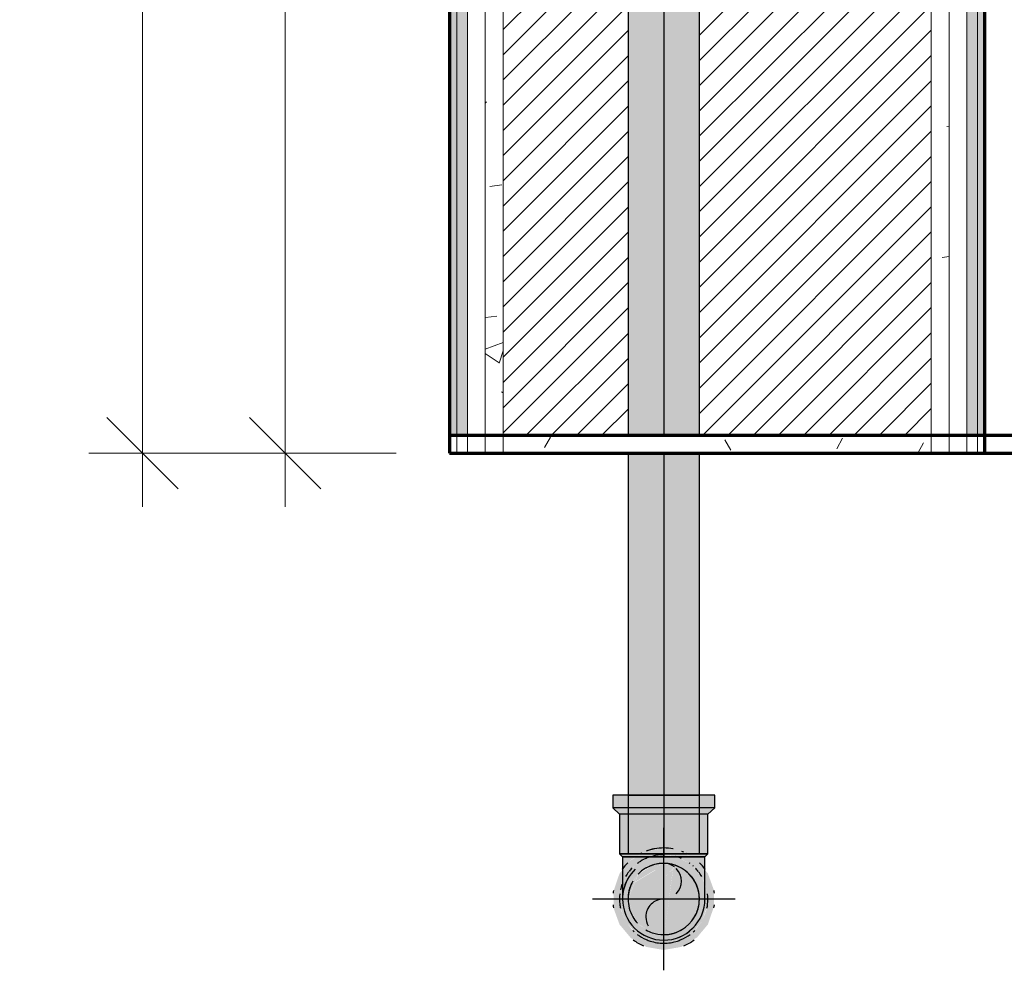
# Model space of a CAD drawing. Header units: metres. Extents: x -17.4 to -12.3, y -17 to 1.
# Tile 52 of 72: x -13.164 to -12.888, y -0.295 to -0.028. Entities that reach past the tile are written whole.
import ezdxf

# ---------------------------------------------------------------- set-up
doc = ezdxf.new("R2010")
doc.units = ezdxf.units.M
for name, color, linetype, lineweight in [('A-ANNO-DIMS', 7, 'Continuous', 9), ('A-ANNO-DIMS-10', 7, 'Continuous', 9), ('A-FLOR', 7, 'Continuous', 5), ('A-FLOR-PATT', 7, 'Continuous', 70), ('A-WALL', 7, 'Continuous', 70), ('A-WALL-PATT', 7, 'Continuous', 70), ('I-WALL', 7, 'Continuous', 5), ('P-PIPE', 7, 'Continuous', 5), ('P-PIPE-CNTR', 7, 'Continuous', 5)]:
    doc.layers.add(name, color=color, linetype=linetype, lineweight=lineweight)
doc.styles.add('Arial_7', font='arial.ttf', dxfattribs={"height": 0.025})
doc.dimstyles.new('Com_linha__ref__contínua__-_Cor_Vermelha_Arial_2_5mm_5', dxfattribs={"dimscale": 0.3048, "dimtxt": 0.025506, "dimasz": 0.065617, "dimexe": 0.049213, "dimexo": 0.049213, "dimgap": 0.004921, "dimtad": 1, "dimlfac": 100, "dimrnd": 0.01, "dimdsep": 46, "dimtxsty": 'Arial_7', "dimblk1": 'OBLIQUE', "dimblk2": 'OBLIQUE', "dimsah": 1, "dimcen": 0.09, "dimdle": 0.049213, "dimazin": 0, "dimtfac": 1, "dimtdec": 4, "dimtix": 1, "dimtmove": 0, "dimatfit": 3, "dimfxl": 1, "dimtvp": 1, "dimtolj": 1, "dimtzin": 0, "dimarcsym": 2})
pattern_1 = [(0, (-12.92, 0.232), (0, 12), []), (90, (-12.9206, 0.232), (-6.25, 4e-16), [])]
pattern_2 = [(50, (-12.92059, 0.23179), (0.072873, -0.0063726), [0.00762, -0.08382]), (355, (-12.92059, 0.23179), (-0.014093, 0.076419), [0.0061, -0.06706]), (100.451, (-12.91459, 0.23126), (0.0587795, 0.070044), [0.00648, -0.07124]), (46.184, (-12.92059, 0.25211), (0.10843, -0.016813), [0.01143, -0.12573]), (96.636, (-12.91159, 0.25071), (0.09496, 0.098967), [0.00971, -0.10685]), (351.184, (-12.92059, 0.25211), (0.09496, 0.098966), [0.00914, -0.10058]), (21, (-12.91059, 0.24703), (0.0606464, -0.040903), [0.00762, -0.08382]), (326, (-12.91059, 0.24703), (0.0247225, 0.07367), [0.0061, -0.06706]), (71.451, (-12.90559, 0.24362), (0.085368, 0.032765), [0.00648, -0.07124]), (37.5, (-12.92059, 0.23179), (0.0012361, 0.0338216), [0.00335, -0.06289, 0.00335, -0.06472, -0.06731]), (37.5, (-12.92059, 0.23179), (0.0012361, 0.0338216), [-0.13432, 0.00335, -0.06396]), (7.5, (-12.92059, 0.23179), (0.0267283, 0.0400716), [0.00335, -0.03546, 0.00335, -0.06137, -0.02565]), (7.5, (-12.92059, 0.23179), (0.0267283, 0.0400716), [-0.10353, 0.00335, -0.0223]), (327.5, (-12.94259, 0.23179), (0.054234, -0.0022883), [0.00335, -0.02205, 0.00335, -0.0759, -0.10516]), (327.5, (-12.94259, 0.23179), (0.054234, -0.0022883), [-0.10465, 0.00335, -0.1018]), (317.5, (-12.95359, 0.23179), (0.05925, 0.0101743), [0.00335, -0.02967, 0.00335, -0.04928, -0.07468]), (317.5, (-12.95359, 0.23179), (0.05925, 0.0101743), [-0.08565, 0.00335, -0.07132])]

# ---------------------------------------------------------------- blocks, each defined once
blk = doc.blocks.new('Joelho 45_90 - PVC Soldavel marron - Standard-V13-A')
at = {"layer": 'P-PIPE', "lineweight": 25, "true_color": 0x69503c, "transparency": 33554494}
for points in [[(-5.95646, -0.2494), (-5.95641, -0.2494), (-5.95652, -0.2459), (-5.96071, -0.2459), (-5.96049, -0.2494), (-5.95652, -0.2494)], [(-5.95641, -0.2623), (-5.95246, -0.26223), (-5.9513, -0.26156), (-5.9464, -0.2607), (-5.94134, -0.26167), (-5.94021, -0.2623), (-5.93641, -0.2623), (-5.93641, -0.2459), (-5.95641, -0.2459), (-5.95641, -0.25955)], [(-5.9326, -0.2494), (-5.93233, -0.2494), (-5.93211, -0.2459), (-5.93641, -0.2459), (-5.9363, -0.2494), (-5.93318, -0.2494)], [(-5.95862, -0.2512), (-5.95641, -0.2512), (-5.95652, -0.2494), (-5.96049, -0.2494), (-5.95879, -0.25103)], [(-5.93563, -0.2512), (-5.9342, -0.2512), (-5.93233, -0.2494), (-5.93641, -0.2494), (-5.9363, -0.2512), (-5.93567, -0.2512)], [(-5.95646, -0.2623), (-5.95641, -0.2623), (-5.95646, -0.2512), (-5.95862, -0.2512), (-5.95881, -0.2623), (-5.95715, -0.2623)], [(-5.93401, -0.2623), (-5.9342, -0.2512), (-5.93641, -0.2512), (-5.93641, -0.2623), (-5.9342, -0.2623)], [(-5.95518, -0.2632), (-5.95414, -0.2632), (-5.95261, -0.2623), (-5.95881, -0.2623), (-5.95781, -0.2632), (-5.95524, -0.2632)], [(-5.95791, -0.2668), (-5.9556, -0.26405), (-5.95414, -0.2632), (-5.95796, -0.2632), (-5.95793, -0.26644)], [(-5.93497, -0.2705), (-5.93496, -0.26785), (-5.93501, -0.26668), (-5.93722, -0.26405), (-5.94047, -0.2623), (-5.94641, -0.2623), (-5.94641, -0.2626), (-5.94304, -0.26309), (-5.94, -0.26442), (-5.9374, -0.26655), (-5.93556, -0.26908), (-5.93501, -0.2704)], [(-5.93839, -0.2632), (-5.93487, -0.2632), (-5.93401, -0.2623), (-5.94021, -0.26232), (-5.93868, -0.2632), (-5.93844, -0.2632)], [(-5.94641, -0.2893), (-5.94641, -0.2874), (-5.94962, -0.28698), (-5.95282, -0.28558), (-5.95538, -0.28351), (-5.9573, -0.28084), (-5.95842, -0.27799), (-5.95878, -0.27479), (-5.95839, -0.27179), (-5.95794, -0.27066), (-5.95788, -0.2687), (-5.95789, -0.26741), (-5.95796, -0.26685), (-5.95881, -0.26789), (-5.96049, -0.27285), (-5.96046, -0.27759), (-5.95879, -0.28215), (-5.9556, -0.28596), (-5.9513, -0.28844), (-5.94853, -0.28893)], [(-5.94641, -0.2893), (-5.94152, -0.28844), (-5.93707, -0.28578), (-5.93403, -0.28215), (-5.93233, -0.27715), (-5.93233, -0.27252), (-5.93403, -0.26785), (-5.93491, -0.2668), (-5.93497, -0.2705), (-5.93441, -0.27201), (-5.93401, -0.275), (-5.93443, -0.27821), (-5.93568, -0.28121), (-5.93764, -0.28377), (-5.94031, -0.28578), (-5.94357, -0.28703), (-5.94641, -0.2874)]]:
    blk.add_hatch(color=27, dxfattribs=at).paths.add_polyline_path(points)
h = blk.add_hatch(color=27, dxfattribs=at)
h.paths.add_polyline_path([(-5.95715, -0.26879), (-5.95507, -0.26615), (-5.95543, -0.26655), (-5.95709, -0.26872)])
h.paths.add_polyline_path([(-5.95376, -0.26514), (-5.95203, -0.26402), (-5.95282, -0.26442), (-5.95351, -0.26495)])
h.paths.add_polyline_path([(-5.95022, -0.26327), (-5.949, -0.26294), (-5.94986, -0.26312), (-5.95005, -0.2632)])
h.paths.add_polyline_path([(-5.95103, -0.2623), (-5.94641, -0.2623), (-5.94641, -0.2607), (-5.95149, -0.26167), (-5.95252, -0.2623), (-5.9513, -0.2623)])
h = blk.add_hatch(color=27, dxfattribs=at)
h.paths.add_polyline_path([(-5.93496, -0.27076), (-5.93503, -0.27036), (-5.93501, -0.27062)])
h.paths.add_polyline_path([(-5.93568, -0.26879), (-5.93775, -0.26615), (-5.93783, -0.26623), (-5.93574, -0.26872)])
h.paths.add_polyline_path([(-5.93907, -0.26514), (-5.94041, -0.26418), (-5.94082, -0.26413), (-5.93931, -0.265)])
h.paths.add_polyline_path([(-5.9426, -0.26327), (-5.94342, -0.26299), (-5.94382, -0.26306), (-5.94298, -0.2632)])
h.paths.add_polyline_path([(-5.94064, -0.2623), (-5.94031, -0.26226), (-5.94152, -0.26156), (-5.94641, -0.2607), (-5.94641, -0.2623), (-5.94121, -0.2623)])
h = blk.add_hatch(color=27, dxfattribs=at)
h.paths.add_polyline_path([(-5.95785, -0.2683), (-5.95781, -0.26668), (-5.95791, -0.2668), (-5.95787, -0.26785)])
h.paths.add_polyline_path([(-5.95793, -0.27069), (-5.95709, -0.26872), (-5.95507, -0.26615), (-5.95232, -0.26414), (-5.9494, -0.26299), (-5.94641, -0.2626), (-5.94641, -0.2623), (-5.95261, -0.26232), (-5.95578, -0.26426), (-5.9577, -0.26655), (-5.95791, -0.26908), (-5.95794, -0.27066)])
h = blk.add_hatch(color=27, dxfattribs=at)
h.paths.add_polyline_path([(-5.93495, -0.27383), (-5.93504, -0.27475), (-5.93497, -0.27366)])
h.paths.add_polyline_path([(-5.95786, -0.2739), (-5.95769, -0.27333), (-5.95785, -0.27417)])
h.paths.add_polyline_path([(-5.94641, -0.28654), (-5.9432, -0.28606), (-5.94031, -0.28474), (-5.93801, -0.28285), (-5.9364, -0.28075), (-5.93521, -0.27759), (-5.93489, -0.27453), (-5.93492, -0.27303), (-5.93495, -0.27113), (-5.93506, -0.27049), (-5.93574, -0.26872), (-5.9385, -0.26557), (-5.93978, -0.26473), (-5.94221, -0.26344), (-5.94312, -0.26318), (-5.94641, -0.2626), (-5.95065, -0.26345), (-5.95201, -0.26413), (-5.95443, -0.26566), (-5.955, -0.26623), (-5.95725, -0.26908), (-5.95793, -0.27094), (-5.9578, -0.27619), (-5.95747, -0.27821), (-5.95636, -0.28084), (-5.95438, -0.28331), (-5.95218, -0.285), (-5.949, -0.2862), (-5.94739, -0.28642)])
h.paths.add_polyline_path([(-5.94641, -0.285), (-5.94933, -0.28452), (-5.9516, -0.28351), (-5.95348, -0.28207), (-5.95513, -0.27985), (-5.95607, -0.27759), (-5.95641, -0.275), (-5.95591, -0.27201), (-5.95507, -0.27), (-5.95348, -0.26793), (-5.95125, -0.26627), (-5.94899, -0.26534), (-5.94625, -0.26502), (-5.94342, -0.26551), (-5.94113, -0.26655), (-5.93917, -0.26816), (-5.9376, -0.27036), (-5.9367, -0.27283), (-5.93646, -0.27535), (-5.93692, -0.27799), (-5.93775, -0.28), (-5.93934, -0.28207), (-5.9416, -0.28374), (-5.94382, -0.28466), (-5.9464, -0.285)])
h = blk.add_hatch(color=27, dxfattribs=at)
h.paths.add_polyline_path([(-5.93491, -0.2668), (-5.93487, -0.26495), (-5.93487, -0.2632), (-5.93868, -0.2632), (-5.93704, -0.26426), (-5.93492, -0.26679)])
h.paths.add_polyline_path([(-5.93816, -0.26583), (-5.93844, -0.2655), (-5.93839, -0.26566), (-5.93818, -0.26582)])
h.paths.add_polyline_path([(-5.94155, -0.26371), (-5.94217, -0.26335), (-5.94217, -0.26345)])
h = blk.add_hatch(color=27, dxfattribs=at)
h.paths.add_polyline_path([(-5.94641, -0.2874), (-5.95022, -0.28673), (-5.94925, -0.28703), (-5.94843, -0.28713)])
h.paths.add_polyline_path([(-5.95128, -0.28629), (-5.95344, -0.28511), (-5.95252, -0.28578), (-5.95162, -0.28615)])
h.paths.add_polyline_path([(-5.95466, -0.28417), (-5.95564, -0.28316), (-5.95518, -0.28377), (-5.95481, -0.28405)])
h.paths.add_polyline_path([(-5.95715, -0.2812), (-5.95842, -0.27799), (-5.95839, -0.27821), (-5.95717, -0.28116)])
h.paths.add_polyline_path([(-5.95862, -0.27643), (-5.95862, -0.27357), (-5.95881, -0.275), (-5.95862, -0.27643)])
h.paths.add_polyline_path([(-5.95847, -0.27244), (-5.95799, -0.27082), (-5.95842, -0.27201)])
h = blk.add_hatch(color=27, dxfattribs=at)
h.paths.add_polyline_path([(-5.93487, -0.27475), (-5.93487, -0.27475), (-5.93487, -0.27295)])
h.paths.add_polyline_path([(-5.94641, -0.2874), (-5.94216, -0.28654), (-5.9413, -0.28615), (-5.9384, -0.28435), (-5.93782, -0.28376), (-5.93566, -0.28116), (-5.9343, -0.27715), (-5.9342, -0.27576), (-5.9343, -0.27285), (-5.93453, -0.27194), (-5.93495, -0.27113), (-5.93492, -0.27539), (-5.93535, -0.27821), (-5.93646, -0.28084), (-5.93844, -0.28331), (-5.94064, -0.285), (-5.94382, -0.2862), (-5.94641, -0.28654), (-5.94962, -0.28606), (-5.95252, -0.28474), (-5.95482, -0.28285), (-5.95646, -0.28065), (-5.95762, -0.27759), (-5.95795, -0.27471), (-5.95786, -0.2739), (-5.95796, -0.27102), (-5.95853, -0.27285), (-5.95862, -0.27357), (-5.95853, -0.27715), (-5.95832, -0.27799), (-5.95715, -0.2812), (-5.95432, -0.28443), (-5.95344, -0.28504), (-5.95061, -0.28657), (-5.95022, -0.28673), (-5.94853, -0.28703)])
h = blk.add_hatch(color=27, dxfattribs=at)
h.paths.add_polyline_path([(-5.9578, -0.27551), (-5.95781, -0.2735), (-5.95785, -0.27417), (-5.95781, -0.27519)])
h.paths.add_polyline_path([(-5.93502, -0.27551), (-5.93502, -0.27305), (-5.93508, -0.27341), (-5.93504, -0.27508)])
h = blk.add_hatch(color=27, dxfattribs=at)
h.paths.add_polyline_path([(-5.94641, -0.2874), (-5.9432, -0.28698), (-5.94312, -0.28682), (-5.94436, -0.28704)])
h.paths.add_polyline_path([(-5.94155, -0.28629), (-5.94, -0.28558), (-5.93937, -0.28504), (-5.94141, -0.28621)])
h.paths.add_polyline_path([(-5.93816, -0.28417), (-5.93745, -0.28351), (-5.93732, -0.28316), (-5.93807, -0.28405)])
h.paths.add_polyline_path([(-5.93567, -0.2812), (-5.93441, -0.27799), (-5.9345, -0.27799), (-5.93566, -0.28116)])
h.paths.add_polyline_path([(-5.9342, -0.27643), (-5.93404, -0.27479), (-5.9342, -0.27357), (-5.9342, -0.27576)])
h.paths.add_polyline_path([(-5.93435, -0.27244), (-5.93443, -0.27179), (-5.93487, -0.27102), (-5.93443, -0.2722)])
at = {"layer": 'P-PIPE', "color": 3, "lineweight": 25, "true_color": 0x00ff00}
for p, q in [((-5.96071, -0.2459), (-5.96071, -0.2494)), ((-5.94641, -0.2459), (-5.96071, -0.2459)), ((-5.93211, -0.2459), (-5.94641, -0.2459)), ((-5.93211, -0.2494), (-5.93211, -0.2459)), ((-5.96071, -0.2494), (-5.95881, -0.2512)), ((-5.94641, -0.2494), (-5.96071, -0.2494)), ((-5.93211, -0.2494), (-5.94641, -0.2494)), ((-5.93401, -0.2512), (-5.93211, -0.2494)), ((-5.95881, -0.2512), (-5.95881, -0.2623)), ((-5.94641, -0.2512), (-5.95881, -0.2512)), ((-5.93401, -0.2512), (-5.94641, -0.2512)), ((-5.93401, -0.2623), (-5.93401, -0.2512)), ((-5.95881, -0.2623), (-5.95796, -0.2632)), ((-5.94641, -0.2623), (-5.95881, -0.2623)), ((-5.95881, -0.2623), (-5.94641, -0.2623)), ((-5.95796, -0.2632), (-5.94641, -0.2632)), ((-5.94641, -0.2632), (-5.95796, -0.2632)), ((-5.93401, -0.2623), (-5.94641, -0.2623)), ((-5.94641, -0.2623), (-5.93401, -0.2623)), ((-5.94641, -0.2632), (-5.93487, -0.2632)), ((-5.93487, -0.2632), (-5.94641, -0.2632)), ((-5.93487, -0.2632), (-5.93401, -0.2623))]:
    blk.add_line(p, q, dxfattribs=at)
at = {"layer": 'P-PIPE', "color": 92, "lineweight": 25, "true_color": 0x19d40e}
for p, q in [((-5.95647, -0.2459), (-5.96071, -0.2459)), ((-5.95641, -0.2459), (-5.95357, -0.2459)), ((-5.95348, -0.2459), (-5.93934, -0.2459)), ((-5.93925, -0.2459), (-5.93641, -0.2459)), ((-5.93211, -0.2459), (-5.9363, -0.2459))]:
    blk.add_line(p, q, dxfattribs=at)
at = {"layer": 'P-PIPE', "color": 74, "lineweight": 25, "true_color": 0x3a9a21}
for p, q in [((-5.95612, -0.2459), (-5.95642, -0.2459)), ((-5.95515, -0.2459), (-5.95608, -0.2459)), ((-5.95356, -0.2459), (-5.95509, -0.2459)), ((-5.95145, -0.2459), (-5.95342, -0.2459)), ((-5.94902, -0.2459), (-5.95137, -0.2459)), ((-5.94641, -0.2459), (-5.94893, -0.2459)), ((-5.94381, -0.2459), (-5.94633, -0.2459)), ((-5.94137, -0.2459), (-5.94373, -0.2459)), ((-5.93934, -0.2459), (-5.9413, -0.2459)), ((-5.93768, -0.2459), (-5.93926, -0.2459)), ((-5.93671, -0.2459), (-5.93764, -0.2459)), ((-5.9364, -0.2459), (-5.9367, -0.2459)), ((-5.95521, -0.2623), (-5.95641, -0.2623)), ((-5.93775, -0.2623), (-5.95507, -0.2623)), ((-5.93641, -0.2623), (-5.93761, -0.2623))]:
    blk.add_line(p, q, dxfattribs=at)
at = {"layer": 'P-PIPE', "color": 82, "lineweight": 25, "true_color": 0x2cb319}
for p, q in [((-5.95641, -0.2459), (-5.95609, -0.2459)), ((-5.95605, -0.2459), (-5.95507, -0.2459)), ((-5.95503, -0.2459), (-5.95357, -0.2459)), ((-5.95342, -0.2459), (-5.95141, -0.2459)), ((-5.95134, -0.2459), (-5.949, -0.2459)), ((-5.94892, -0.2459), (-5.94641, -0.2459)), ((-5.94633, -0.2459), (-5.94382, -0.2459)), ((-5.94374, -0.2459), (-5.94141, -0.2459)), ((-5.94134, -0.2459), (-5.93934, -0.2459)), ((-5.93925, -0.2459), (-5.93775, -0.2459)), ((-5.93771, -0.2459), (-5.93675, -0.2459)), ((-5.93673, -0.2459), (-5.93641, -0.2459)), ((-5.9588, -0.2494), (-5.96049, -0.2494)), ((-5.95659, -0.2494), (-5.95879, -0.2494)), ((-5.93403, -0.2494), (-5.93629, -0.2494)), ((-5.93233, -0.2494), (-5.93403, -0.2494)), ((-5.95715, -0.2512), (-5.95862, -0.2512)), ((-5.95657, -0.2512), (-5.95715, -0.2512)), ((-5.93567, -0.2512), (-5.9363, -0.2512)), ((-5.9342, -0.2512), (-5.93567, -0.2512)), ((-5.95654, -0.2623), (-5.95881, -0.2623)), ((-5.95881, -0.2623), (-5.95654, -0.2623)), ((-5.95796, -0.2632), (-5.94641, -0.2632)), ((-5.95641, -0.2632), (-5.95796, -0.2632)), ((-5.95521, -0.2623), (-5.95641, -0.2623)), ((-5.94641, -0.2632), (-5.95641, -0.2632)), ((-5.95348, -0.2623), (-5.95507, -0.2623)), ((-5.93775, -0.2623), (-5.95348, -0.2623)), ((-5.94641, -0.2632), (-5.93487, -0.2632)), ((-5.94064, -0.2632), (-5.94641, -0.2632)), ((-5.93825, -0.2632), (-5.94064, -0.2632)), ((-5.93641, -0.2632), (-5.93825, -0.2632)), ((-5.93641, -0.2623), (-5.93761, -0.2623)), ((-5.93526, -0.2632), (-5.93641, -0.2632)), ((-5.93401, -0.2623), (-5.93633, -0.2623)), ((-5.93633, -0.2623), (-5.93401, -0.2623)), ((-5.93487, -0.2632), (-5.93526, -0.2632))]:
    blk.add_line(p, q, dxfattribs=at)
at = {"layer": 'P-PIPE', "color": 97, "lineweight": 25, "true_color": 0x458827}
for p, q in [((-5.95616, -0.2494), (-5.95645, -0.2494)), ((-5.9556, -0.2494), (-5.95612, -0.2494)), ((-5.95512, -0.2494), (-5.9556, -0.2494)), ((-5.95359, -0.2494), (-5.95508, -0.2494)), ((-5.95142, -0.2494), (-5.95354, -0.2494)), ((-5.94904, -0.2494), (-5.9513, -0.2494)), ((-5.94641, -0.2494), (-5.94897, -0.2494)), ((-5.94379, -0.2494), (-5.94634, -0.2494)), ((-5.94152, -0.2494), (-5.94372, -0.2494)), ((-5.93926, -0.2494), (-5.94134, -0.2494)), ((-5.9377, -0.2494), (-5.93919, -0.2494)), ((-5.93722, -0.2494), (-5.93768, -0.2494)), ((-5.93667, -0.2494), (-5.93722, -0.2494)), ((-5.93629, -0.2494), (-5.93659, -0.2494)), ((-5.95622, -0.2512), (-5.95643, -0.2512)), ((-5.95591, -0.2512), (-5.95619, -0.2512)), ((-5.95518, -0.2512), (-5.95589, -0.2512)), ((-5.95438, -0.2512), (-5.95514, -0.2512)), ((-5.95355, -0.2512), (-5.95438, -0.2512)), ((-5.95147, -0.2512), (-5.95351, -0.2512)), ((-5.95065, -0.2512), (-5.95141, -0.2512)), ((-5.94903, -0.2512), (-5.95063, -0.2512)), ((-5.94641, -0.2512), (-5.94898, -0.2512)), ((-5.94379, -0.2512), (-5.94635, -0.2512)), ((-5.94217, -0.2512), (-5.94374, -0.2512)), ((-5.94135, -0.2512), (-5.94217, -0.2512)), ((-5.93927, -0.2512), (-5.94131, -0.2512)), ((-5.93844, -0.2512), (-5.93924, -0.2512)), ((-5.93765, -0.2512), (-5.93844, -0.2512)), ((-5.93661, -0.2512), (-5.93762, -0.2512)), ((-5.9363, -0.2512), (-5.93651, -0.2512)), ((-5.95518, -0.2623), (-5.95649, -0.2623)), ((-5.95649, -0.2623), (-5.95518, -0.2623)), ((-5.95354, -0.2623), (-5.95508, -0.2623)), ((-5.95508, -0.2623), (-5.95354, -0.2623)), ((-5.94641, -0.2623), (-5.95349, -0.2623)), ((-5.95349, -0.2623), (-5.94641, -0.2623)), ((-5.9432, -0.2623), (-5.94641, -0.2623)), ((-5.94641, -0.2623), (-5.94137, -0.2623)), ((-5.94137, -0.2623), (-5.9432, -0.2623)), ((-5.93774, -0.2623), (-5.9413, -0.2623)), ((-5.9413, -0.2623), (-5.93774, -0.2623)), ((-5.93633, -0.2623), (-5.93764, -0.2623)), ((-5.93764, -0.2623), (-5.93633, -0.2623))]:
    blk.add_line(p, q, dxfattribs=at)
at = {"layer": 'P-PIPE', "color": 3, "lineweight": 25, "true_color": 0x00ff00, "flags": 128}
for points in [[(-5.95796, -0.2632), (-5.95796, -0.26367), (-5.95796, -0.26414), (-5.95796, -0.26461), (-5.95796, -0.26508), (-5.95796, -0.26554), (-5.95796, -0.266), (-5.95796, -0.26646), (-5.95796, -0.26691), (-5.95796, -0.26736), (-5.95796, -0.2678), (-5.95796, -0.26823), (-5.95796, -0.26865), (-5.95796, -0.26906), (-5.95796, -0.26947), (-5.95796, -0.26986), (-5.95796, -0.27025), (-5.95796, -0.27062), (-5.95796, -0.27098), (-5.95796, -0.27133), (-5.95796, -0.27166), (-5.95796, -0.27199), (-5.95796, -0.27229), (-5.95796, -0.27259), (-5.95796, -0.27287), (-5.95796, -0.27313), (-5.95796, -0.27338), (-5.95796, -0.27361), (-5.95796, -0.27382), (-5.95796, -0.27402), (-5.95796, -0.2742), (-5.95796, -0.27436), (-5.95796, -0.2745), (-5.95796, -0.27463), (-5.95796, -0.27474), (-5.95796, -0.27483), (-5.95796, -0.2749), (-5.95796, -0.27495), (-5.95796, -0.27498), (-5.95796, -0.275), (-5.95796, -0.275)], [(-5.93487, -0.275), (-5.93487, -0.27499), (-5.93487, -0.27496), (-5.93487, -0.27492), (-5.93487, -0.27485), (-5.93487, -0.27476), (-5.93487, -0.27466), (-5.93487, -0.27454), (-5.93487, -0.2744), (-5.93487, -0.27424), (-5.93487, -0.27407), (-5.93487, -0.27388), (-5.93487, -0.27367), (-5.93487, -0.27344), (-5.93487, -0.2732), (-5.93487, -0.27294), (-5.93487, -0.27266), (-5.93487, -0.27238), (-5.93487, -0.27207), (-5.93487, -0.27175), (-5.93487, -0.27142), (-5.93487, -0.27108), (-5.93487, -0.27072), (-5.93487, -0.27035), (-5.93487, -0.26997), (-5.93487, -0.26958), (-5.93487, -0.26917), (-5.93487, -0.26876), (-5.93487, -0.26834), (-5.93487, -0.26791), (-5.93487, -0.26748), (-5.93487, -0.26703), (-5.93487, -0.26658), (-5.93487, -0.26613), (-5.93487, -0.26567), (-5.93487, -0.26521), (-5.93487, -0.26474), (-5.93487, -0.26427), (-5.93487, -0.2638), (-5.93487, -0.26333), (-5.93487, -0.2632)]]:
    blk.add_lwpolyline(points, dxfattribs=at)
at = {"layer": 'P-PIPE', "color": 74, "lineweight": 25, "true_color": 0x3a9a21}
for radius, start, end in [(0.0143, 115.9187, 116.6837), (0.0143, 100.5829, 110), (0.0143, 101.5726, 108.0241), (0.0143, 100.4895, 101.2258), (0.0143, 90, 100.5587), (0.0143, 90, 100.4631), (0.0143, 79.4171, 89.9662), (0.0143, 79.5105, 89.9665), (0.0143, 63.3163, 64.0813), (0.0124, 124.9123, 126.6473), (0.0124, 113.3553, 124.7027), (0.0124, 90, 104.1815), (0.0124, 72.0207, 73.9329), (0.0124, 53.3527, 55.0877), (0.0124, 141.9484, 149.5545), (0.0124, 135.7301, 141.5082), (0.0124, 38.4918, 44.2699), (0.0124, 30.4455, 38.0516)]:
    blk.add_arc((-5.94641, -0.275), radius, start, end, dxfattribs=at)
at = {"layer": 'P-PIPE', "color": 97, "lineweight": 25, "true_color": 0x458827}
blk.add_arc((-5.94641, -0.275), 0.0143, 66.6868, 69.0384, dxfattribs=at)
at = {"layer": 'P-PIPE', "color": 92, "lineweight": 25, "true_color": 0x19d40e}
for radius, start, end in [(0.0143, 134.7612, 144.4678), (0.0124, 107.9793, 113.3553), (0.0124, 66.6447, 72.0207), (0.0143, 35.5322, 45.2388), (0.0143, 142.0568, 144.2031), (0.01155, 133.7102, 168.8037), (0.01154, 133.7102, 168.8037), (0.0124, 47.9732, 49.0804), (0.0143, 35.7969, 37.9432), (0.0143, 170.4443, 173.3174), (0.0143, 6.6826, 9.5557), (0.0143, 186.6953, 189.9945), (0.0143, 350.0055, 353.3047), (0.01154, 314.5764, 315), (0.01155, 314.5764, 315)]:
    blk.add_arc((-5.94641, -0.275), radius, start, end, dxfattribs=at)
at = {"layer": 'P-PIPE', "color": 82, "lineweight": 25, "true_color": 0x2cb319}
for radius, start, end in [(0.01, 105.0765, 135.914), (0.01, 78.5847, 104.9235), (0.01, 75, 78.1327), (0.01, 45, 75), (0.01, 0, 45), (0.0124, 160.6025, 167.9802), (0.01155, 168.8037, 175.8345), (0.01155, 168.8037, 175.8345), (0.0124, 173.3548, 186.6467), (0.01, 180, 184.0114), (0.01, 324.6743, 355.6016), (0.01, 355.9886, 0), (0.0124, 353.3533, 6.6452), (0.0124, 225.5414, 227.9784), (0.0124, 312.0216, 314.4586), (0.0124, 233.3543, 246.6462), (0.0124, 252.0233, 270), (0.0124, 270, 287.9767), (0.01, 281.8673, 290.2154), (0.0124, 293.3538, 306.6457)]:
    blk.add_arc((-5.94641, -0.275), radius, start, end, dxfattribs=at)
at = {"layer": 'P-PIPE', "color": 95, "lineweight": 25, "true_color": 0x4a9337}
for start, end in [(75, 78.1327), (60, 75), (150, 180), (355.9886, 360)]:
    blk.add_arc((-5.94641, -0.275), 0.01, start, end, dxfattribs=at)
at = {"layer": 'P-PIPE', "color": 87, "lineweight": 25, "true_color": 0x499133}
for start, end in [(30, 45), (15, 30), (180, 184.0114)]:
    blk.add_arc((-5.94641, -0.275), 0.01, start, end, dxfattribs=at)
at = {"layer": 'P-PIPE', "color": 87, "lineweight": 25, "true_color": 0x488f30}
for start, end in [(360, 15), (290.5949, 304.2224), (285, 290.2154)]:
    blk.add_arc((-5.94641, -0.275), 0.01, start, end, dxfattribs=at)
at = {"layer": 'P-PIPE', "color": 3, "lineweight": 25, "true_color": 0x00ff00}
for radius, start, end in [(0.01155, 180, 270), (0.01155, 180, 270), (0.01155, 315, 360), (0.01154, 315, 0), (0.0124, 186.6467, 192.025), (0.0124, 347.975, 353.3533), (0.01154, 270, 314.5764), (0.01155, 270, 314.5764), (0.0143, 233.3217, 246.6996), (0.0124, 246.6462, 252.0233), (0.0124, 287.9767, 293.3538), (0.0143, 293.3004, 306.6783)]:
    blk.add_arc((-5.94641, -0.275), radius, start, end, dxfattribs=at)
at = {"layer": 'P-PIPE', "color": 87, "lineweight": 25, "true_color": 0x478d2e}
for start, end in [(271.1996, 281.6861), (281.8673, 285)]:
    blk.add_arc((-5.94641, -0.275), 0.01, start, end, dxfattribs=at)
blk = doc.blocks.new('DIMBLOCK21-A')
at = {"layer": 'A-ANNO-DIMS-10', "color": 242, "true_color": 0xbd2b2e}
for p, q in [((-13.08912, -0.165), (-13.08912, 0.395)), ((-13.08912, 0.38), (-13.09912, 0.39)), ((-13.08912, 0.38), (-13.10412, 0.38)), ((-13.08912, 0.38), (-13.07912, 0.37)), ((-13.08912, 0.38), (-13.063, 0.38)), ((-13.08912, -0.15), (-13.09912, -0.14)), ((-13.08912, -0.15), (-13.10412, -0.15)), ((-13.08912, -0.15), (-13.07912, -0.16)), ((-13.08912, -0.15), (-13.058, -0.15))]:
    blk.add_line(p, q, dxfattribs=at)
at = {"layer": 'A-ANNO-DIMS-10', "color": 0, "insert": (-13.12307, 0.09577), "char_height": 0.025, "width": 0.0461471, "attachment_point": 1, "rotation": 90, "line_spacing_factor": 0.941778, "style": 'Arial_7'}
blk.add_mtext('53', dxfattribs=at)
blk = doc.blocks.new('_Oblique')
at = {"color": 0, "linetype": 'ByBlock', "lineweight": -2}
blk.add_line((-0.5, -0.5), (0.5, 0.5), dxfattribs=at)
blk = doc.blocks.new('DIMBLOCK22-A')
at = {"layer": 'A-ANNO-DIMS-10', "color": 242, "true_color": 0xbd2b2e}
for p, q in [((-13.12912, -0.165), (-13.12912, 0.765)), ((-13.12912, 0.75), (-13.13912, 0.76)), ((-13.12912, 0.75), (-13.14412, 0.75)), ((-13.12912, 0.75), (-13.11912, 0.74)), ((-13.12912, 0.75), (-13.063, 0.75)), ((-13.12912, -0.15), (-13.13912, -0.14)), ((-13.12912, -0.15), (-13.14412, -0.15)), ((-13.12912, -0.15), (-13.11912, -0.16)), ((-13.12912, -0.15), (-13.058, -0.15))]:
    blk.add_line(p, q, dxfattribs=at)
at = {"layer": 'A-ANNO-DIMS-10', "color": 0, "insert": (-13.16307, 0.28077), "char_height": 0.025, "width": 0.0461471, "attachment_point": 1, "rotation": 90, "line_spacing_factor": 0.941778, "style": 'Arial_7'}
blk.add_mtext('90', dxfattribs=at)
blk = doc.blocks.new('DIMBLOCK25-A')
at = {"layer": 'A-ANNO-DIMS-10', "color": 242, "true_color": 0xbd2b2e}
for p, q in [((-12.63437, -0.165), (-12.63437, 0.865)), ((-12.63437, 0.85), (-12.64437, 0.86)), ((-12.63437, 0.85), (-12.878, 0.85)), ((-12.63437, 0.85), (-12.62437, 0.84)), ((-12.63437, 0.85), (-12.61937, 0.85)), ((-12.63437, -0.15), (-12.64437, -0.14)), ((-12.63437, -0.15), (-12.64937, -0.15)), ((-12.63437, -0.15), (-12.62437, -0.16)), ((-12.63437, -0.15), (-12.63351, -0.15))]:
    blk.add_line(p, q, dxfattribs=at)
at = {"layer": 'A-ANNO-DIMS-10', "color": 0, "insert": (-12.66832, 0.32116), "char_height": 0.025, "width": 0.0692207, "attachment_point": 1, "rotation": 90, "line_spacing_factor": 0.941778, "style": 'Arial_7'}
blk.add_mtext('100', dxfattribs=at)

msp = doc.modelspace()

# ---------------------------------------------------------------- hatches: boundary and pattern name
at = {"layer": 'A-FLOR-PATT', "lineweight": 5, "true_color": 0x58ad30}
h = msp.add_hatch(dxfattribs=at)
h.set_pattern_fill('FP_2', color=85, style=0, pattern_type=2)
h.set_pattern_definition([(0, (-12.92059, 0.23179), (0.04064, 0.01016), [0.00335, -0.02713, 0.00335, -0.02713, -0.16256]), (0, (-12.92059, 0.23179), (0.04064, 0.01016), [-0.06096, 0.00335, -0.05761, 0.00335, -0.02713, -0.07112]), (0, (-12.92059, 0.23179), (0.04064, 0.01016), [-0.1524, 0.00335, -0.01697, 0.00335, -0.04745]), (120, (-12.90559, 0.23687), (-0.02911882, 0.03011527), [0.00335, -0.02713, 0.00335, -0.18969]), (120, (-12.90559, 0.23687), (-0.02911882, 0.03011527), [-0.03383, -0.02713, 0.00335, -0.05761, -0.1016]), (120, (-12.90559, 0.23687), (-0.02911882, 0.03011527), [-0.12192, 0.00335, -0.02713, 0.00335, -0.06777]), (120, (-12.90559, 0.23687), (-0.02911882, 0.03011527), [-0.15575, -0.01697, 0.00335, -0.04745]), (240, (-12.89959, 0.25719), (-0.01152118, -0.04027527), [0.00335, -0.02713, 0.00335, -0.18969]), (240, (-12.89959, 0.25719), (-0.01152118, -0.04027527), [-0.03383, -0.02713, 0.00335, -0.05761, -0.1016]), (240, (-12.89959, 0.25719), (-0.01152118, -0.04027527), [-0.12192, 0.00335, -0.02713, 0.00335, -0.06777]), (240, (-12.89959, 0.25719), (-0.01152118, -0.04027527), [-0.15575, -0.01697, 0.00335, -0.04745])])
h.paths.add_polyline_path([(-12.908, -0.15), (-12.53338, -0.15), (-12.53338, -0.145), (-13.043, -0.145), (-13.043, -0.15), (-12.92047, -0.15)])
at = {"layer": 'A-WALL-PATT', "lineweight": 5, "true_color": 0x787878}
h = msp.add_hatch(dxfattribs=at)
h.set_pattern_fill('FP_3', color=8, style=0, pattern_type=2)
h.set_pattern_definition(pattern_1)
h.paths.add_polyline_path([(-13.03795, -0.145), (-13.033, -0.145), (-13.033, 0.36502), (-13.038, 0.36502), (-13.038, -0.145)])
h.paths.add_polyline_path([(-13.033, 0.76498), (-13.033, 0.85), (-13.038, 0.85), (-13.038, 0.76498)])
h = msp.add_hatch(dxfattribs=at)
h.set_pattern_fill('FP_4', color=8, style=0, pattern_type=2)
h.set_pattern_definition(pattern_2)
h.paths.add_polyline_path([(-13.033, -0.145), (-13.028, -0.145), (-13.028, 0.36502), (-13.033, 0.36502), (-13.033, -0.01099)])
h.paths.add_polyline_path([(-13.033, 0.76498), (-13.028, 0.76498), (-13.028, 0.85), (-13.033, 0.85), (-13.033, 0.76712)])
at = {"layer": 'A-WALL-PATT', "lineweight": 5, "true_color": 0x828282}
h = msp.add_hatch(dxfattribs=at)
h.set_pattern_fill('FP_5', color=8, style=0, pattern_type=2)
h.set_pattern_definition([(45, (-12.9205905, 0.23179), (-0.003535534, 0.003535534), [])])
h.paths.add_polyline_path([(-13.028, -0.145), (-12.993, -0.145), (-12.99311, 0.2242), (-12.9973, 0.2242), (-12.9973, 0.2277), (-12.9965, 0.229), (-12.9965, 0.2427), (-12.996, 0.2437), (-12.99611, 0.26193), (-12.9965, 0.2627), (-12.9965, 0.2764), (-12.9973, 0.2777), (-12.9973, 0.2812), (-12.993, 0.2812), (-12.993, 0.36502), (-13.028, 0.36502), (-13.028, -0.01099)])
h.paths.add_polyline_path([(-12.973, -0.145), (-12.908, -0.145), (-12.908, 0.25648), (-12.90952, 0.25283), (-12.91323, 0.248), (-12.91829, 0.24419), (-12.92393, 0.24192), (-12.92985, 0.24105), (-12.93063, 0.2403), (-12.94173, 0.2403), (-12.94353, 0.2384), (-12.94703, 0.2384), (-12.94703, 0.2427), (-12.9545, 0.24259), (-12.9545, 0.2384), (-12.958, 0.2384), (-12.9593, 0.2392), (-12.9695, 0.2392), (-12.9695, 0.229), (-12.9687, 0.2277), (-12.9687, 0.2242), (-12.973, 0.2242), (-12.973, -0.01099)])
h.paths.add_polyline_path([(-12.94703, 0.2627), (-12.94703, 0.267), (-12.94353, 0.267), (-12.94173, 0.2651), (-12.93063, 0.2651), (-12.92973, 0.26425), (-12.92954, 0.26434), (-12.92956, 0.26459), (-12.93033, 0.2654), (-12.93033, 0.2765), (-12.93223, 0.2783), (-12.93223, 0.2818), (-12.92793, 0.2818), (-12.92793, 0.36502), (-12.973, 0.36502), (-12.97289, 0.2812), (-12.9687, 0.2812), (-12.9687, 0.2777), (-12.9695, 0.2764), (-12.9695, 0.2662), (-12.9593, 0.2662), (-12.958, 0.267), (-12.9545, 0.267), (-12.9545, 0.2627), (-12.9475, 0.2627)])
h.paths.add_polyline_path([(-13.028, 0.76498), (-12.908, 0.76509), (-12.908, 0.85), (-13.028, 0.85), (-13.028, 0.76712)])
at = {"layer": 'A-WALL-PATT', "lineweight": 5, "true_color": 0x787878}
h = msp.add_hatch(dxfattribs=at)
h.set_pattern_fill('FP_4', color=8, style=0, pattern_type=2)
h.set_pattern_definition(pattern_2)
h.paths.add_polyline_path([(-12.90795, -0.145), (-12.903, -0.145), (-12.903, 0.36502), (-12.90793, 0.36491), (-12.90782, 0.2818), (-12.90363, 0.2818), (-12.90363, 0.2783), (-12.90553, 0.2765), (-12.90553, 0.2654), (-12.90639, 0.2645), (-12.90719, 0.25843), (-12.908, 0.25648), (-12.908, -0.145)])
h.paths.add_polyline_path([(-12.903, 0.76498), (-12.903, 0.85), (-12.908, 0.85), (-12.908, 0.76498)])
h = msp.add_hatch(dxfattribs=at)
h.set_pattern_fill('FP_3', color=8, style=0, pattern_type=2)
h.set_pattern_definition(pattern_1)
h.paths.add_polyline_path([(-12.898, -0.145), (-12.898, 0.36502), (-12.903, 0.36502), (-12.90298, -0.145), (-12.89803, -0.145)])
h.paths.add_polyline_path([(-12.9005, 0.76498), (-12.898, 0.76498), (-12.898, 0.85), (-12.903, 0.85), (-12.903, 0.76498)])
at = {"layer": 'I-WALL', "true_color": 0x5b783c, "transparency": 33554455}
h = msp.add_hatch(color=77, dxfattribs=at)
h.paths.add_polyline_path([(-13.043, -0.145), (-13.041, -0.145), (-13.041, 0.36502), (-13.043, 0.365), (-13.043, -0.01099)])
h.paths.add_polyline_path([(-13.041, 0.76498), (-13.041, 0.85), (-13.043, 0.85), (-13.043, 0.76498), (-13.04144, 0.76498)])
at = {"layer": 'I-WALL', "true_color": 0xfffffe, "transparency": 33554455}
h = msp.add_hatch(color=7, dxfattribs=at)
h.paths.add_polyline_path([(-13.041, -0.145), (-13.038, -0.145), (-13.038, 0.36502), (-13.041, 0.36502), (-13.041, -0.01099)])
h.paths.add_polyline_path([(-13.038, 0.76498), (-13.038, 0.85), (-13.041, 0.85), (-13.041, 0.76498)])
h = msp.add_hatch(color=7, dxfattribs=at)
h.paths.add_polyline_path([(-12.89797, -0.145), (-12.895, -0.145), (-12.895, 0.36502), (-12.898, 0.36502), (-12.898, -0.145)])
h.paths.add_polyline_path([(-12.895, 0.76498), (-12.895, 0.85), (-12.898, 0.85), (-12.898, 0.76498), (-12.89628, 0.76498)])
at = {"layer": 'I-WALL', "true_color": 0x5b783c, "transparency": 33554455}
h = msp.add_hatch(color=77, dxfattribs=at)
h.paths.add_polyline_path([(-12.89498, -0.145), (-12.893, -0.145), (-12.893, 0.36502), (-12.895, 0.36502), (-12.895, -0.145)])
h.paths.add_polyline_path([(-12.893, 0.76498), (-12.893, 0.85), (-12.895, 0.85), (-12.895, 0.76498)])
at = {"layer": 'P-PIPE', "true_color": 0x69503c, "transparency": 33554494}
for points in [[(-12.993, -0.145), (-12.983, -0.145), (-12.98307, 0.2242), (-12.993, 0.2242), (-12.993, -0.01099)], [(-12.973, -0.145), (-12.97301, 0.2242), (-12.983, 0.2242), (-12.983, -0.145), (-12.97326, -0.145)], [(-12.983, -0.2459), (-12.983, -0.15), (-12.993, -0.15), (-12.993, -0.2459), (-12.98551, -0.2459)], [(-12.98095, -0.2459), (-12.973, -0.2459), (-12.973, -0.15), (-12.983, -0.15), (-12.98292, -0.2459)]]:
    msp.add_hatch(color=27, dxfattribs=at).paths.add_polyline_path(points)
at = {"layer": 'P-PIPE', "true_color": 0x7f7f7f, "transparency": 33554494}
h = msp.add_hatch(color=8, dxfattribs=at)
h.paths.add_polyline_path([(-12.97742, -0.28321), (-12.97656, -0.28244), (-12.97765, -0.28306), (-12.97749, -0.28316)])
h.paths.add_polyline_path([(-12.98859, -0.28321), (-12.98841, -0.28303), (-12.9896, -0.28244), (-12.98865, -0.28316)])
h.paths.add_polyline_path([(-12.99007, -0.28207), (-12.99032, -0.28149), (-12.99083, -0.28025), (-12.99101, -0.28044), (-12.99225, -0.2783), (-12.99148, -0.27868), (-12.99298, -0.27518), (-12.9925, -0.27799), (-12.99166, -0.28), (-12.99045, -0.28158)])
h.paths.add_polyline_path([(-12.97434, -0.28), (-12.97334, -0.27759), (-12.97321, -0.27576), (-12.97412, -0.27918)])
h.paths.add_polyline_path([(-12.993, -0.275), (-12.99025, -0.26816), (-12.99181, -0.27036), (-12.99272, -0.27283), (-12.99284, -0.27373)])
h.paths.add_polyline_path([(-12.97334, -0.27241), (-12.97434, -0.27), (-12.97578, -0.2682), (-12.97335, -0.2724)])
h.paths.add_polyline_path([(-12.98251, -0.26873), (-12.98034, -0.26634), (-12.98026, -0.26573), (-12.98001, -0.2658), (-12.98001, -0.26611), (-12.97978, -0.26586), (-12.97817, -0.26627), (-12.98041, -0.26534), (-12.98232, -0.26518), (-12.98115, -0.2655), (-12.98256, -0.26835)])
h.paths.add_polyline_path([(-12.97823, -0.26808), (-12.97817, -0.26807), (-12.97786, -0.26645), (-12.978, -0.26634), (-12.97823, -0.26807)])
h.paths.add_polyline_path([(-12.99007, -0.26793), (-12.98641, -0.26568), (-12.98828, -0.26655), (-12.98967, -0.26762)])
h = msp.add_hatch(color=8, dxfattribs=at)
h.paths.add_polyline_path([(-12.983, -0.285), (-12.98279, -0.28495), (-12.98041, -0.26653), (-12.98251, -0.26873), (-12.98256, -0.26835), (-12.98115, -0.2655), (-12.983, -0.26509), (-12.98549, -0.26612), (-12.98538, -0.26695), (-12.99108, -0.27036), (-12.99297, -0.27508), (-12.99148, -0.27868), (-12.99225, -0.2783), (-12.99091, -0.28048), (-12.99083, -0.28025), (-12.99003, -0.2821), (-12.98836, -0.28306), (-12.98859, -0.28321), (-12.98781, -0.28374), (-12.98543, -0.28468), (-12.98302, -0.285)])
h.paths.add_polyline_path([(-12.98001, -0.26611), (-12.98001, -0.2658), (-12.98026, -0.26573), (-12.98023, -0.26634)])
h.paths.add_polyline_path([(-12.98041, -0.28466), (-12.97781, -0.28351), (-12.97749, -0.28316), (-12.97759, -0.28303), (-12.97593, -0.28207), (-12.97434, -0.28), (-12.973, -0.27499), (-12.97347, -0.2722), (-12.97593, -0.26793), (-12.97788, -0.26655), (-12.97817, -0.26759), (-12.978, -0.26634), (-12.97979, -0.26588), (-12.98001, -0.26611), (-12.98008, -0.28423), (-12.98036, -0.28458)])
h = msp.add_hatch(color=8, dxfattribs=at)
h.paths.add_polyline_path([(-12.9828, -0.28497), (-12.98036, -0.28458), (-12.98001, -0.28397), (-12.98001, -0.26611), (-12.98036, -0.26648), (-12.98279, -0.28495)])
h.paths.add_polyline_path([(-12.99101, -0.2702), (-12.98539, -0.26684), (-12.98539, -0.26608), (-12.983, -0.265), (-12.98576, -0.26544), (-12.99013, -0.26807), (-12.99093, -0.27)])

# ---------------------------------------------------------------- linework, layer by layer
at = {"layer": 'A-FLOR', "lineweight": 70}
for p, q in [((-12.53338, -0.145), (-13.043, -0.145)), ((-12.893, -0.15), (-12.53338, -0.15))]:
    msp.add_line(p, q, dxfattribs=at)
at = {"layer": 'A-WALL', "lineweight": 5}
for p, q in [((-12.903, 0.38), (-12.903, -0.15)), ((-12.898, 0.38), (-12.898, -0.15)), ((-12.895, 0.38), (-12.895, -0.15)), ((-13.041, 0.36502), (-13.041, -0.15)), ((-13.038, 0.36502), (-13.038, -0.15)), ((-13.033, 0.36502), (-13.033, -0.15)), ((-13.028, 0.36502), (-13.028, -0.15)), ((-12.908, 0.36502), (-12.908, -0.15))]:
    msp.add_line(p, q, dxfattribs=at)
at = {"layer": 'I-WALL', "lineweight": 70}
for p, q in [((-12.893, -0.15), (-12.893, 0.38)), ((-13.043, 0.365), (-13.043, -0.15)), ((-13.043, -0.15), (-12.893, -0.15))]:
    msp.add_line(p, q, dxfattribs=at)
at = {"layer": 'P-PIPE', "color": 80, "lineweight": 25, "true_color": 0x20f320}
for p, q in [((-12.993, 0.2379), (-12.993, -0.145)), ((-12.973, -0.145), (-12.973, 0.2379))]:
    msp.add_line(p, q, dxfattribs=at)
at = {"layer": 'P-PIPE', "color": 3, "lineweight": 25, "true_color": 0x00ff00}
for p, q in [((-12.993, -0.15), (-12.993, -0.2623)), ((-12.973, -0.2623), (-12.973, -0.15))]:
    msp.add_line(p, q, dxfattribs=at)
at = {"layer": 'P-PIPE', "color": 74, "lineweight": 25, "true_color": 0x3a9a21}
for p, q in [((-12.993, -0.2623), (-12.9918, -0.2623)), ((-12.99166, -0.2623), (-12.97434, -0.2623)), ((-12.9742, -0.2623), (-12.973, -0.2623))]:
    msp.add_line(p, q, dxfattribs=at)
at = {"layer": 'P-PIPE', "color": 82, "lineweight": 25, "true_color": 0x2cb319}
for centre, radius, start, end in [((-12.983, -0.275), 0.01, 0, 120), ((-12.983, -0.27), 0.005, 53.0415, 88.6774), ((-12.983, -0.27), 0.005, 315, 45), ((-12.983, -0.275), 0.01, 154.0711, 180), ((-12.983, -0.275), 0.01, 180, 210), ((-12.983, -0.28), 0.005, 90, 135), ((-12.983, -0.275), 0.01, 330, 360), ((-12.983, -0.28), 0.005, 135, 180), ((-12.983, -0.275), 0.01, 210, 222.7292), ((-12.983, -0.28), 0.005, 180.7986, 210.0676), ((-12.983, -0.275), 0.01, 270, 330), ((-12.983, -0.275), 0.01, 240.0389, 251.3629), ((-12.983, -0.275), 0.01, 251.4369, 270)]:
    msp.add_arc(centre, radius, start, end, dxfattribs=at)
at = {"layer": 'P-PIPE-CNTR', "color": 95, "lineweight": 25, "true_color": 0x3ead2b}
for p in [(-12.983, 0.2379), (-12.983, 0.2242)]:
    msp.add_line(p, (-12.983, -0.145), dxfattribs=at)
at = {"layer": 'P-PIPE-CNTR', "color": 82, "lineweight": 25, "true_color": 0x2cb319}
for p, q in [((-12.983, -0.15), (-12.983, -0.2623)), ((-12.983, -0.15), (-12.983, -0.2459)), ((-12.983, -0.2632), (-12.983, -0.2623)), ((-12.983, -0.2632), (-12.983, -0.2623)), ((-12.983, -0.2623), (-12.983, -0.2632)), ((-12.983, -0.275), (-12.983, -0.2632))]:
    msp.add_line(p, q, dxfattribs=at)
at = {"layer": 'P-PIPE-CNTR', "color": 97, "lineweight": 25, "true_color": 0x458827}
msp.add_line((-12.983, -0.2459), (-12.983, -0.2623), dxfattribs=at)
at = {"layer": 'P-PIPE-CNTR', "color": 3, "lineweight": 25, "true_color": 0x00ff00}
for p, q in [((-12.983, -0.295), (-12.983, -0.255)), ((-13.003, -0.275), (-12.963, -0.275))]:
    msp.add_line(p, q, dxfattribs=at)

# ---------------------------------------------------------------- block references
at = {"layer": 'P-PIPE', "color": 95, "lineweight": 25, "true_color": 0x4a9337}
msp.add_blockref('Joelho 45_90 - PVC Soldavel marron - Standard-V13-A', (-7.03659, 0), dxfattribs=at)

# ---------------------------------------------------------------- dimensions: what is measured, and where the dimension line sits
at = {"layer": 'A-ANNO-DIMS', "color": 242, "true_color": 0xbd2b2e}
for base, p1, p2, override, picture, middle in [((-12.63437, 0.85), (-12.64851, -0.15), (-12.893, 0.85), {"dimpost": '<>', "dimfxl": 1.029454}, 'DIMBLOCK25-A', (-12.64863, 0.35)), ((-13.12912, 0.75), (-13.043, -0.15), (-13.048, 0.75), {"dimpost": '<>', "dimfxl": 0.900014}, 'DIMBLOCK22-A', (-13.14338, 0.3)), ((-13.08912, 0.38), (-13.043, -0.15), (-13.048, 0.38), {"dimpost": '<>', "dimfxl": 0.530024}, 'DIMBLOCK21-A', (-13.10339, 0.115))]:
    dim = msp.add_linear_dim(base=base, p1=p1, p2=p2, angle=90, dimstyle='Com_linha__ref__contínua__-_Cor_Vermelha_Arial_2_5mm_5', override=override, dxfattribs=at)
    dim.commit()
    dim.dimension.update_dxf_attribs({"geometry": picture, "text_midpoint": middle})

doc.saveas('drawing.dxf')
